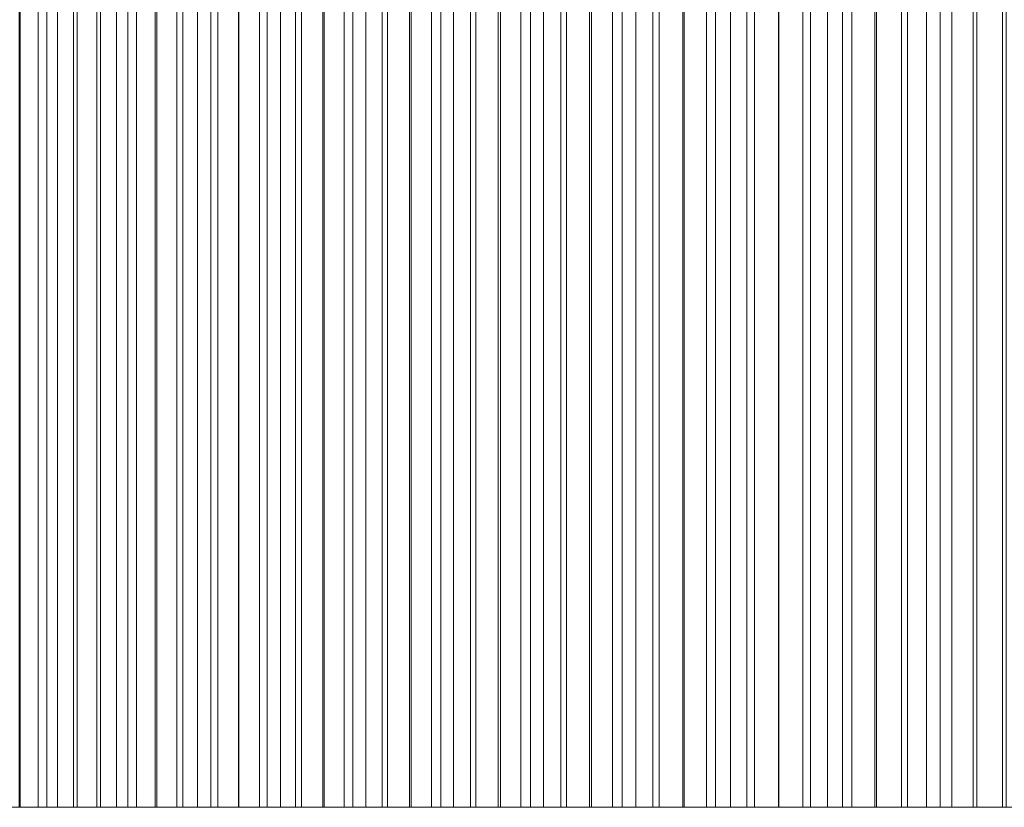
# Model space of a CAD drawing. Header units: centimetres. Extents: x -72 to 74, y -14 to 13.
# Tile 31 of 61: x -11.55 to -9.05, y 9.3 to 11.3. Entities that reach past the tile are written whole.
import ezdxf

# ---------------------------------------------------------------- set-up
doc = ezdxf.new("R2010")
doc.units = ezdxf.units.CM
doc.header["$LTSCALE"] = 2.54
doc.layers.add('Lucido design-1', color=7, linetype='Continuous')

# ---------------------------------------------------------------- blocks, each defined once
blk = doc.blocks.new('Gruppo-2-1')
at = {"color": 230, "linetype": 'Continuous', "lineweight": 9}
for points in [[(-15.5734, 13.3, -58.895), (-15.5734, 9.3, -58.895), (29.3447, 9.3, -58.895), (29.3447, 13.3, -58.895)], [(29.3447, 13.3, -57.895), (29.3447, 9.3, -57.895), (-14.5734, 9.3, -57.895), (-14.5734, 13.3, -57.895)], [(-11.547, 13.3, 114.6573), (-11.547, 9.3, 114.6573), (-11.614, 9.3, 114.5091), (-11.614, 13.3, 114.5091)], [(-11.5501, 13.3, 112.0823), (-11.5501, 9.3, 112.0823), (-11.5013, 9.3, 112.2065), (-11.5013, 13.3, 112.2065)], [(-11.4795, 13.3, 114.8053), (-11.4795, 9.3, 114.8053), (-11.547, 9.3, 114.6573), (-11.547, 13.3, 114.6573)], [(-11.5013, 13.3, 112.2065), (-11.5013, 9.3, 112.2065), (-11.4521, 9.3, 112.3307), (-11.4521, 13.3, 112.3307)], [(-11.4115, 13.3, 114.9531), (-11.4115, 9.3, 114.9531), (-11.4795, 9.3, 114.8053), (-11.4795, 13.3, 114.8053)], [(-11.4521, 13.3, 112.3307), (-11.4521, 9.3, 112.3307), (-11.4025, 9.3, 112.4546), (-11.4025, 13.3, 112.4546)], [(-11.3429, 13.3, 115.1006), (-11.3429, 9.3, 115.1006), (-11.4115, 9.3, 114.9531), (-11.4115, 13.3, 114.9531)], [(-11.4025, 13.3, 112.4546), (-11.4025, 9.3, 112.4546), (-11.3526, 9.3, 112.5785), (-11.3526, 13.3, 112.5785)], [(-11.3526, 13.3, 112.5785), (-11.3526, 9.3, 112.5785), (-11.3022, 9.3, 112.7022), (-11.3022, 13.3, 112.7022)], [(-11.2738, 13.3, 115.2479), (-11.2738, 9.3, 115.2479), (-11.3429, 9.3, 115.1006), (-11.3429, 13.3, 115.1006)], [(-11.3022, 13.3, 112.7022), (-11.3022, 9.3, 112.7022), (-11.2515, 9.3, 112.8257), (-11.2515, 13.3, 112.8257)], [(-11.2041, 13.3, 115.3949), (-11.2041, 9.3, 115.3949), (-11.2738, 9.3, 115.2479), (-11.2738, 13.3, 115.2479)], [(-11.2515, 13.3, 112.8257), (-11.2515, 9.3, 112.8257), (-11.2005, 9.3, 112.949), (-11.2005, 13.3, 112.949)], [(-11.1339, 13.3, 115.5417), (-11.1339, 9.3, 115.5417), (-11.2041, 9.3, 115.3949), (-11.2041, 13.3, 115.3949)], [(-11.2005, 13.3, 112.949), (-11.2005, 9.3, 112.949), (-11.149, 9.3, 113.0723), (-11.149, 13.3, 113.0723)], [(-11.149, 13.3, 113.0723), (-11.149, 9.3, 113.0723), (-11.0972, 9.3, 113.1953), (-11.0972, 13.3, 113.1953)], [(-11.0632, 13.3, 115.6882), (-11.0632, 9.3, 115.6882), (-11.1339, 9.3, 115.5417), (-11.1339, 13.3, 115.5417)], [(-11.0972, 13.3, 113.1953), (-11.0972, 9.3, 113.1953), (-11.045, 9.3, 113.3182), (-11.045, 13.3, 113.3182)], [(-10.992, 13.3, 115.8344), (-10.992, 9.3, 115.8344), (-11.0632, 9.3, 115.6882), (-11.0632, 13.3, 115.6882)], [(-11.045, 13.3, 113.3182), (-11.045, 9.3, 113.3182), (-10.9924, 9.3, 113.441), (-10.9924, 13.3, 113.441)], [(-10.9924, 13.3, 113.441), (-10.9924, 9.3, 113.441), (-10.9395, 9.3, 113.5635), (-10.9395, 13.3, 113.5635)], [(-10.9202, 13.3, 115.9804), (-10.9202, 9.3, 115.9804), (-10.992, 9.3, 115.8344), (-10.992, 13.3, 115.8344)], [(-10.9395, 13.3, 113.5635), (-10.9395, 9.3, 113.5635), (-10.8861, 9.3, 113.686), (-10.8861, 13.3, 113.686)], [(-10.8479, 13.3, 116.1262), (-10.8479, 9.3, 116.1262), (-10.9202, 9.3, 115.9804), (-10.9202, 13.3, 115.9804)], [(-10.8861, 13.3, 113.686), (-10.8861, 9.3, 113.686), (-10.8324, 9.3, 113.8082), (-10.8324, 13.3, 113.8082)], [(-10.7751, 13.3, 116.2716), (-10.7751, 9.3, 116.2716), (-10.8479, 9.3, 116.1262), (-10.8479, 13.3, 116.1262)], [(-10.8324, 13.3, 113.8082), (-10.8324, 9.3, 113.8082), (-10.7784, 9.3, 113.9303), (-10.7784, 13.3, 113.9303)], [(-10.7784, 13.3, 113.9303), (-10.7784, 9.3, 113.9303), (-10.724, 9.3, 114.0522), (-10.724, 13.3, 114.0522)], [(-10.7017, 13.3, 116.4169), (-10.7017, 9.3, 116.4169), (-10.7751, 9.3, 116.2716), (-10.7751, 13.3, 116.2716)], [(-10.724, 13.3, 114.0522), (-10.724, 9.3, 114.0522), (-10.6692, 9.3, 114.174), (-10.6692, 13.3, 114.174)], [(-10.6279, 13.3, 116.5618), (-10.6279, 9.3, 116.5618), (-10.7017, 9.3, 116.4169), (-10.7017, 13.3, 116.4169)], [(-10.6692, 13.3, 114.174), (-10.6692, 9.3, 114.174), (-10.614, 9.3, 114.2956), (-10.614, 13.3, 114.2956)], [(-10.5535, 13.3, 116.7065), (-10.5535, 9.3, 116.7065), (-10.6279, 9.3, 116.5618), (-10.6279, 13.3, 116.5618)], [(-10.614, 13.3, 114.2956), (-10.614, 9.3, 114.2956), (-10.5585, 9.3, 114.417), (-10.5585, 13.3, 114.417)], [(-10.5585, 13.3, 114.417), (-10.5585, 9.3, 114.417), (-10.5025, 9.3, 114.5383), (-10.5025, 13.3, 114.5383)], [(-10.4785, 13.3, 116.8509), (-10.4785, 9.3, 116.8509), (-10.5535, 9.3, 116.7065), (-10.5535, 13.3, 116.7065)], [(-10.5025, 13.3, 114.5383), (-10.5025, 9.3, 114.5383), (-10.4463, 9.3, 114.6594), (-10.4463, 13.3, 114.6594)], [(-10.4031, 13.3, 116.995), (-10.4031, 9.3, 116.995), (-10.4785, 9.3, 116.8509), (-10.4785, 13.3, 116.8509)], [(-10.4463, 13.3, 114.6594), (-10.4463, 9.3, 114.6594), (-10.3896, 9.3, 114.7803), (-10.3896, 13.3, 114.7803)], [(-10.3271, 13.3, 117.1389), (-10.3271, 9.3, 117.1389), (-10.4031, 9.3, 116.995), (-10.4031, 13.3, 116.995)], [(-10.3896, 13.3, 114.7803), (-10.3896, 9.3, 114.7803), (-10.3326, 9.3, 114.901), (-10.3326, 13.3, 114.901)], [(-10.3326, 13.3, 114.901), (-10.3326, 9.3, 114.901), (-10.2753, 9.3, 115.0216), (-10.2753, 13.3, 115.0216)], [(-10.2507, 13.3, 117.2825), (-10.2507, 9.3, 117.2825), (-10.3271, 9.3, 117.1389), (-10.3271, 13.3, 117.1389)], [(-10.2753, 13.3, 115.0216), (-10.2753, 9.3, 115.0216), (-10.2175, 9.3, 115.142), (-10.2175, 13.3, 115.142)], [(-10.1737, 13.3, 117.4258), (-10.1737, 9.3, 117.4258), (-10.2507, 9.3, 117.2825), (-10.2507, 13.3, 117.2825)], [(-10.2175, 13.3, 115.142), (-10.2175, 9.3, 115.142), (-10.1594, 9.3, 115.2622), (-10.1594, 13.3, 115.2622)], [(-10.0961, 13.3, 117.5688), (-10.0961, 9.3, 117.5688), (-10.1737, 9.3, 117.4258), (-10.1737, 13.3, 117.4258)], [(-10.1594, 13.3, 115.2622), (-10.1594, 9.3, 115.2622), (-10.1009, 9.3, 115.3823), (-10.1009, 13.3, 115.3823)], [(-10.1009, 13.3, 115.3823), (-10.1009, 9.3, 115.3823), (-10.0421, 9.3, 115.5021), (-10.0421, 13.3, 115.5021)], [(-10.0181, 13.3, 117.7115), (-10.0181, 9.3, 117.7115), (-10.0961, 9.3, 117.5688), (-10.0961, 13.3, 117.5688)], [(-10.0421, 13.3, 115.5021), (-10.0421, 9.3, 115.5021), (-9.9829, 9.3, 115.6218), (-9.9829, 13.3, 115.6218)], [(-9.9396, 13.3, 117.854), (-9.9396, 9.3, 117.854), (-10.0181, 9.3, 117.7115), (-10.0181, 13.3, 117.7115)], [(-9.9829, 13.3, 115.6218), (-9.9829, 9.3, 115.6218), (-9.9234, 9.3, 115.7413), (-9.9234, 13.3, 115.7413)], [(-9.8605, 13.3, 117.9962), (-9.8605, 9.3, 117.9962), (-9.9396, 9.3, 117.854), (-9.9396, 13.3, 117.854)], [(-9.9234, 13.3, 115.7413), (-9.9234, 9.3, 115.7413), (-9.8634, 9.3, 115.8607), (-9.8634, 13.3, 115.8607)], [(-9.8634, 13.3, 115.8607), (-9.8634, 9.3, 115.8607), (-9.8031, 9.3, 115.9798), (-9.8031, 13.3, 115.9798)], [(-9.7809, 13.3, 118.1381), (-9.7809, 9.3, 118.1381), (-9.8605, 9.3, 117.9962), (-9.8605, 13.3, 117.9962)], [(-9.8031, 13.3, 115.9798), (-9.8031, 9.3, 115.9798), (-9.7425, 9.3, 116.0988), (-9.7425, 13.3, 116.0988)], [(-9.7008, 13.3, 118.2797), (-9.7008, 9.3, 118.2797), (-9.7809, 9.3, 118.1381), (-9.7809, 13.3, 118.1381)], [(-9.7425, 13.3, 116.0988), (-9.7425, 9.3, 116.0988), (-9.6815, 9.3, 116.2176), (-9.6815, 13.3, 116.2176)], [(-9.6202, 13.3, 118.421), (-9.6202, 9.3, 118.421), (-9.7008, 9.3, 118.2797), (-9.7008, 13.3, 118.2797)], [(-9.6815, 13.3, 116.2176), (-9.6815, 9.3, 116.2176), (-9.6201, 9.3, 116.3361), (-9.6201, 13.3, 116.3361)], [(-9.5391, 13.3, 118.562), (-9.5391, 9.3, 118.562), (-9.6202, 9.3, 118.421), (-9.6202, 13.3, 118.421)], [(-9.6201, 13.3, 116.3361), (-9.6201, 9.3, 116.3361), (-9.5584, 9.3, 116.4545), (-9.5584, 13.3, 116.4545)], [(-9.5584, 13.3, 116.4545), (-9.5584, 9.3, 116.4545), (-9.4963, 9.3, 116.5728), (-9.4963, 13.3, 116.5728)], [(-9.4575, 13.3, 118.7028), (-9.4575, 9.3, 118.7028), (-9.5391, 9.3, 118.562), (-9.5391, 13.3, 118.562)], [(-9.4963, 13.3, 116.5728), (-9.4963, 9.3, 116.5728), (-9.4339, 9.3, 116.6908), (-9.4339, 13.3, 116.6908)], [(-9.3754, 13.3, 118.8432), (-9.3754, 9.3, 118.8432), (-9.4575, 9.3, 118.7028), (-9.4575, 13.3, 118.7028)], [(-9.4339, 13.3, 116.6908), (-9.4339, 9.3, 116.6908), (-9.3711, 9.3, 116.8086), (-9.3711, 13.3, 116.8086)], [(-9.2927, 13.3, 118.9833), (-9.2927, 9.3, 118.9833), (-9.3754, 9.3, 118.8432), (-9.3754, 13.3, 118.8432)], [(-9.3711, 13.3, 116.8086), (-9.3711, 9.3, 116.8086), (-9.3079, 9.3, 116.9263), (-9.3079, 13.3, 116.9263)], [(-9.3079, 13.3, 116.9263), (-9.3079, 9.3, 116.9263), (-9.2444, 9.3, 117.0437), (-9.2444, 13.3, 117.0437)], [(-9.2096, 13.3, 119.1232), (-9.2096, 9.3, 119.1232), (-9.2927, 9.3, 118.9833), (-9.2927, 13.3, 118.9833)], [(-9.2444, 13.3, 117.0437), (-9.2444, 9.3, 117.0437), (-9.1805, 9.3, 117.161), (-9.1805, 13.3, 117.161)], [(-9.1259, 13.3, 119.2627), (-9.1259, 9.3, 119.2627), (-9.2096, 9.3, 119.1232), (-9.2096, 13.3, 119.1232)], [(-9.1805, 13.3, 117.161), (-9.1805, 9.3, 117.161), (-9.1163, 9.3, 117.2781), (-9.1163, 13.3, 117.2781)], [(-9.0418, 13.3, 119.4019), (-9.0418, 9.3, 119.4019), (-9.1259, 9.3, 119.2627), (-9.1259, 13.3, 119.2627)], [(-9.1163, 13.3, 117.2781), (-9.1163, 9.3, 117.2781), (-9.0517, 9.3, 117.3949), (-9.0517, 13.3, 117.3949)], [(-9.0517, 13.3, 117.3949), (-9.0517, 9.3, 117.3949), (-8.9868, 9.3, 117.5116), (-8.9868, 13.3, 117.5116)]]:
    blk.add_3dface(points, dxfattribs=at)
for points, invisible_edges in [([(-14.5734, 9.3, -57.895), (29.3447, 9.3, -58.895), (-15.5734, 9.3, -58.895), (-14.5734, 9.3, -57.895)], 13), ([(-14.5734, 9.3, -57.895), (29.3447, 9.3, -57.895), (29.3447, 9.3, -58.895), (-14.5734, 9.3, -57.895)], 12), ([(-12.4357, 9.3, 112.5605), (-12.0046, 9.3, 113.6145), (-11.3022, 9.3, 112.7022), (-12.4357, 9.3, 112.5605)], 15), ([(-12.4357, 9.3, 112.5605), (-11.3022, 9.3, 112.7022), (-11.3526, 9.3, 112.5785), (-12.4357, 9.3, 112.5605)], 13), ([(-12.4357, 9.3, 112.5605), (-11.3526, 9.3, 112.5785), (-11.4025, 9.3, 112.4546), (-12.4357, 9.3, 112.5605)], 13), ([(-12.4357, 9.3, 112.5605), (-11.4025, 9.3, 112.4546), (-11.4521, 9.3, 112.3307), (-12.4357, 9.3, 112.5605)], 13), ([(-12.4357, 9.3, 112.5605), (-11.4521, 9.3, 112.3307), (-11.5013, 9.3, 112.2065), (-12.4357, 9.3, 112.5605)], 13), ([(-12.4357, 9.3, 112.5605), (-11.5013, 9.3, 112.2065), (-11.5501, 9.3, 112.0823), (-12.4357, 9.3, 112.5605)], 13), ([(-12.0046, 9.3, 113.6145), (-11.8118, 9.3, 114.0628), (-11.547, 9.3, 114.6573), (-12.0046, 9.3, 113.6145)], 15), ([(-12.0046, 9.3, 113.6145), (-11.547, 9.3, 114.6573), (-10.8861, 9.3, 113.686), (-12.0046, 9.3, 113.6145)], 15), ([(-12.0046, 9.3, 113.6145), (-10.8861, 9.3, 113.686), (-10.9395, 9.3, 113.5635), (-12.0046, 9.3, 113.6145)], 13), ([(-12.0046, 9.3, 113.6145), (-10.9395, 9.3, 113.5635), (-10.9924, 9.3, 113.441), (-12.0046, 9.3, 113.6145)], 13), ([(-12.0046, 9.3, 113.6145), (-10.9924, 9.3, 113.441), (-11.045, 9.3, 113.3182), (-12.0046, 9.3, 113.6145)], 13), ([(-12.0046, 9.3, 113.6145), (-11.045, 9.3, 113.3182), (-11.0972, 9.3, 113.1953), (-12.0046, 9.3, 113.6145)], 13), ([(-12.0046, 9.3, 113.6145), (-11.0972, 9.3, 113.1953), (-11.149, 9.3, 113.0723), (-12.0046, 9.3, 113.6145)], 13), ([(-12.0046, 9.3, 113.6145), (-11.149, 9.3, 113.0723), (-11.2005, 9.3, 112.949), (-12.0046, 9.3, 113.6145)], 13), ([(-12.0046, 9.3, 113.6145), (-11.2005, 9.3, 112.949), (-11.2515, 9.3, 112.8257), (-12.0046, 9.3, 113.6145)], 13), ([(-12.0046, 9.3, 113.6145), (-11.2515, 9.3, 112.8257), (-11.3022, 9.3, 112.7022), (-12.0046, 9.3, 113.6145)], 13), ([(-11.8118, 9.3, 114.0628), (-11.6805, 9.3, 114.3606), (-11.547, 9.3, 114.6573), (-11.8118, 9.3, 114.0628)], 15), ([(-11.6805, 9.3, 114.3606), (-11.614, 9.3, 114.5091), (-11.547, 9.3, 114.6573), (-11.6805, 9.3, 114.3606)], 12), ([(-11.547, 9.3, 114.6573), (-11.4795, 9.3, 114.8053), (-11.4115, 9.3, 114.9531), (-11.547, 9.3, 114.6573)], 12), ([(-11.547, 9.3, 114.6573), (-11.4115, 9.3, 114.9531), (-11.3429, 9.3, 115.1006), (-11.547, 9.3, 114.6573)], 13), ([(-11.547, 9.3, 114.6573), (-11.3429, 9.3, 115.1006), (-11.2041, 9.3, 115.3949), (-11.547, 9.3, 114.6573)], 15), ([(-11.547, 9.3, 114.6573), (-11.2041, 9.3, 115.3949), (-10.4463, 9.3, 114.6594), (-11.547, 9.3, 114.6573)], 15), ([(-11.547, 9.3, 114.6573), (-10.4463, 9.3, 114.6594), (-10.5025, 9.3, 114.5383), (-11.547, 9.3, 114.6573)], 13), ([(-11.547, 9.3, 114.6573), (-10.5025, 9.3, 114.5383), (-10.5585, 9.3, 114.417), (-11.547, 9.3, 114.6573)], 13), ([(-11.547, 9.3, 114.6573), (-10.5585, 9.3, 114.417), (-10.614, 9.3, 114.2956), (-11.547, 9.3, 114.6573)], 13), ([(-11.547, 9.3, 114.6573), (-10.614, 9.3, 114.2956), (-10.6692, 9.3, 114.174), (-11.547, 9.3, 114.6573)], 13), ([(-11.547, 9.3, 114.6573), (-10.6692, 9.3, 114.174), (-10.724, 9.3, 114.0522), (-11.547, 9.3, 114.6573)], 13), ([(-11.547, 9.3, 114.6573), (-10.724, 9.3, 114.0522), (-10.7784, 9.3, 113.9303), (-11.547, 9.3, 114.6573)], 13), ([(-11.547, 9.3, 114.6573), (-10.7784, 9.3, 113.9303), (-10.8324, 9.3, 113.8082), (-11.547, 9.3, 114.6573)], 13), ([(-11.547, 9.3, 114.6573), (-10.8324, 9.3, 113.8082), (-10.8861, 9.3, 113.686), (-11.547, 9.3, 114.6573)], 13), ([(-11.3429, 9.3, 115.1006), (-11.2738, 9.3, 115.2479), (-11.2041, 9.3, 115.3949), (-11.3429, 9.3, 115.1006)], 12), ([(-11.2041, 9.3, 115.3949), (-11.1339, 9.3, 115.5417), (-10.992, 9.3, 115.8344), (-11.2041, 9.3, 115.3949)], 14), ([(-11.2041, 9.3, 115.3949), (-10.992, 9.3, 115.8344), (-10.2175, 9.3, 115.142), (-11.2041, 9.3, 115.3949)], 15), ([(-11.2041, 9.3, 115.3949), (-10.2175, 9.3, 115.142), (-10.2753, 9.3, 115.0216), (-11.2041, 9.3, 115.3949)], 13), ([(-11.2041, 9.3, 115.3949), (-10.2753, 9.3, 115.0216), (-10.3326, 9.3, 114.901), (-11.2041, 9.3, 115.3949)], 13), ([(-11.2041, 9.3, 115.3949), (-10.3326, 9.3, 114.901), (-10.3896, 9.3, 114.7803), (-11.2041, 9.3, 115.3949)], 13), ([(-11.2041, 9.3, 115.3949), (-10.3896, 9.3, 114.7803), (-10.4463, 9.3, 114.6594), (-11.2041, 9.3, 115.3949)], 13), ([(-11.1339, 9.3, 115.5417), (-11.0632, 9.3, 115.6882), (-10.992, 9.3, 115.8344), (-11.1339, 9.3, 115.5417)], 12), ([(-10.992, 9.3, 115.8344), (-10.9202, 9.3, 115.9804), (-10.8479, 9.3, 116.1262), (-10.992, 9.3, 115.8344)], 12), ([(-10.992, 9.3, 115.8344), (-10.8479, 9.3, 116.1262), (-10.6279, 9.3, 116.5618), (-10.992, 9.3, 115.8344)], 15), ([(-10.992, 9.3, 115.8344), (-10.6279, 9.3, 116.5618), (-9.9234, 9.3, 115.7413), (-10.992, 9.3, 115.8344)], 15), ([(-10.992, 9.3, 115.8344), (-9.9234, 9.3, 115.7413), (-9.9829, 9.3, 115.6218), (-10.992, 9.3, 115.8344)], 13), ([(-10.992, 9.3, 115.8344), (-9.9829, 9.3, 115.6218), (-10.0421, 9.3, 115.5021), (-10.992, 9.3, 115.8344)], 13), ([(-10.992, 9.3, 115.8344), (-10.0421, 9.3, 115.5021), (-10.1009, 9.3, 115.3823), (-10.992, 9.3, 115.8344)], 13), ([(-10.992, 9.3, 115.8344), (-10.1009, 9.3, 115.3823), (-10.1594, 9.3, 115.2622), (-10.992, 9.3, 115.8344)], 13), ([(-10.992, 9.3, 115.8344), (-10.1594, 9.3, 115.2622), (-10.2175, 9.3, 115.142), (-10.992, 9.3, 115.8344)], 13), ([(-10.8479, 9.3, 116.1262), (-10.7751, 9.3, 116.2716), (-10.7017, 9.3, 116.4169), (-10.8479, 9.3, 116.1262)], 12), ([(-10.8479, 9.3, 116.1262), (-10.7017, 9.3, 116.4169), (-10.6279, 9.3, 116.5618), (-10.8479, 9.3, 116.1262)], 13), ([(-10.6279, 9.3, 116.5618), (-10.5535, 9.3, 116.7065), (-10.4785, 9.3, 116.8509), (-10.6279, 9.3, 116.5618)], 12), ([(-10.6279, 9.3, 116.5618), (-10.4785, 9.3, 116.8509), (-10.3271, 9.3, 117.1389), (-10.6279, 9.3, 116.5618)], 15), ([(-10.6279, 9.3, 116.5618), (-10.3271, 9.3, 117.1389), (-9.6201, 9.3, 116.3361), (-10.6279, 9.3, 116.5618)], 15), ([(-10.6279, 9.3, 116.5618), (-9.6201, 9.3, 116.3361), (-9.6815, 9.3, 116.2176), (-10.6279, 9.3, 116.5618)], 13), ([(-10.6279, 9.3, 116.5618), (-9.6815, 9.3, 116.2176), (-9.7425, 9.3, 116.0988), (-10.6279, 9.3, 116.5618)], 13), ([(-10.6279, 9.3, 116.5618), (-9.7425, 9.3, 116.0988), (-9.8031, 9.3, 115.9798), (-10.6279, 9.3, 116.5618)], 13), ([(-10.6279, 9.3, 116.5618), (-9.8031, 9.3, 115.9798), (-9.8634, 9.3, 115.8607), (-10.6279, 9.3, 116.5618)], 13), ([(-10.6279, 9.3, 116.5618), (-9.8634, 9.3, 115.8607), (-9.9234, 9.3, 115.7413), (-10.6279, 9.3, 116.5618)], 13), ([(-10.4785, 9.3, 116.8509), (-10.4031, 9.3, 116.995), (-10.3271, 9.3, 117.1389), (-10.4785, 9.3, 116.8509)], 12), ([(-10.3271, 9.3, 117.1389), (-10.2507, 9.3, 117.2825), (-10.1737, 9.3, 117.4258), (-10.3271, 9.3, 117.1389)], 12), ([(-10.3271, 9.3, 117.1389), (-10.1737, 9.3, 117.4258), (-10.0181, 9.3, 117.7115), (-10.3271, 9.3, 117.1389)], 15), ([(-10.3271, 9.3, 117.1389), (-10.0181, 9.3, 117.7115), (-9.7809, 9.3, 118.1381), (-10.3271, 9.3, 117.1389)], 15), ([(-10.3271, 9.3, 117.1389), (-9.7809, 9.3, 118.1381), (-9.1805, 9.3, 117.161), (-10.3271, 9.3, 117.1389)], 15), ([(-10.3271, 9.3, 117.1389), (-9.1805, 9.3, 117.161), (-9.2444, 9.3, 117.0437), (-10.3271, 9.3, 117.1389)], 13), ([(-10.3271, 9.3, 117.1389), (-9.2444, 9.3, 117.0437), (-9.3079, 9.3, 116.9263), (-10.3271, 9.3, 117.1389)], 13), ([(-10.3271, 9.3, 117.1389), (-9.3079, 9.3, 116.9263), (-9.3711, 9.3, 116.8086), (-10.3271, 9.3, 117.1389)], 13), ([(-10.3271, 9.3, 117.1389), (-9.3711, 9.3, 116.8086), (-9.4339, 9.3, 116.6908), (-10.3271, 9.3, 117.1389)], 13), ([(-10.3271, 9.3, 117.1389), (-9.4339, 9.3, 116.6908), (-9.4963, 9.3, 116.5728), (-10.3271, 9.3, 117.1389)], 13), ([(-10.3271, 9.3, 117.1389), (-9.4963, 9.3, 116.5728), (-9.5584, 9.3, 116.4545), (-10.3271, 9.3, 117.1389)], 13), ([(-10.3271, 9.3, 117.1389), (-9.5584, 9.3, 116.4545), (-9.6201, 9.3, 116.3361), (-10.3271, 9.3, 117.1389)], 13), ([(-10.1737, 9.3, 117.4258), (-10.0961, 9.3, 117.5688), (-10.0181, 9.3, 117.7115), (-10.1737, 9.3, 117.4258)], 12), ([(-10.0181, 9.3, 117.7115), (-9.9396, 9.3, 117.854), (-9.8605, 9.3, 117.9962), (-10.0181, 9.3, 117.7115)], 12), ([(-10.0181, 9.3, 117.7115), (-9.8605, 9.3, 117.9962), (-9.7809, 9.3, 118.1381), (-10.0181, 9.3, 117.7115)], 13), ([(-9.7809, 9.3, 118.1381), (-9.7008, 9.3, 118.2797), (-9.6202, 9.3, 118.421), (-9.7809, 9.3, 118.1381)], 12), ([(-9.7809, 9.3, 118.1381), (-9.6202, 9.3, 118.421), (-9.4575, 9.3, 118.7028), (-9.7809, 9.3, 118.1381)], 15), ([(-9.7809, 9.3, 118.1381), (-9.4575, 9.3, 118.7028), (-8.7235, 9.3, 117.9763), (-9.7809, 9.3, 118.1381)], 15), ([(-9.7809, 9.3, 118.1381), (-8.7235, 9.3, 117.9763), (-8.7899, 9.3, 117.8604), (-9.7809, 9.3, 118.1381)], 13), ([(-9.7809, 9.3, 118.1381), (-8.7899, 9.3, 117.8604), (-8.8559, 9.3, 117.7444), (-9.7809, 9.3, 118.1381)], 13), ([(-9.7809, 9.3, 118.1381), (-8.8559, 9.3, 117.7444), (-8.9215, 9.3, 117.6281), (-9.7809, 9.3, 118.1381)], 13), ([(-9.7809, 9.3, 118.1381), (-8.9215, 9.3, 117.6281), (-8.9868, 9.3, 117.5116), (-9.7809, 9.3, 118.1381)], 13), ([(-9.7809, 9.3, 118.1381), (-8.9868, 9.3, 117.5116), (-9.0517, 9.3, 117.3949), (-9.7809, 9.3, 118.1381)], 13), ([(-9.7809, 9.3, 118.1381), (-9.0517, 9.3, 117.3949), (-9.1163, 9.3, 117.2781), (-9.7809, 9.3, 118.1381)], 13), ([(-9.7809, 9.3, 118.1381), (-9.1163, 9.3, 117.2781), (-9.1805, 9.3, 117.161), (-9.7809, 9.3, 118.1381)], 13), ([(-9.6202, 9.3, 118.421), (-9.5391, 9.3, 118.562), (-9.4575, 9.3, 118.7028), (-9.6202, 9.3, 118.421)], 12), ([(-9.4575, 9.3, 118.7028), (-9.3754, 9.3, 118.8432), (-9.2096, 9.3, 119.1232), (-9.4575, 9.3, 118.7028)], 14), ([(-9.4575, 9.3, 118.7028), (-9.2096, 9.3, 119.1232), (-9.0418, 9.3, 119.4019), (-9.4575, 9.3, 118.7028)], 15), ([(-9.4575, 9.3, 118.7028), (-9.0418, 9.3, 119.4019), (-8.3866, 9.3, 118.5526), (-9.4575, 9.3, 118.7028)], 15), ([(-9.4575, 9.3, 118.7028), (-8.3866, 9.3, 118.5526), (-8.4547, 9.3, 118.4378), (-9.4575, 9.3, 118.7028)], 13), ([(-9.4575, 9.3, 118.7028), (-8.4547, 9.3, 118.4378), (-8.5224, 9.3, 118.3227), (-9.4575, 9.3, 118.7028)], 13), ([(-9.4575, 9.3, 118.7028), (-8.5224, 9.3, 118.3227), (-8.5898, 9.3, 118.2075), (-9.4575, 9.3, 118.7028)], 13), ([(-9.4575, 9.3, 118.7028), (-8.5898, 9.3, 118.2075), (-8.6568, 9.3, 118.092), (-9.4575, 9.3, 118.7028)], 13), ([(-9.4575, 9.3, 118.7028), (-8.6568, 9.3, 118.092), (-8.7235, 9.3, 117.9763), (-9.4575, 9.3, 118.7028)], 13), ([(-9.3754, 9.3, 118.8432), (-9.2927, 9.3, 118.9833), (-9.2096, 9.3, 119.1232), (-9.3754, 9.3, 118.8432)], 12), ([(-9.2096, 9.3, 119.1232), (-9.1259, 9.3, 119.2627), (-9.0418, 9.3, 119.4019), (-9.2096, 9.3, 119.1232)], 12)]:
    blk.add_3dface(points, dxfattribs=dict(at, invisible_edges=invisible_edges))
blk = doc.blocks.new('Gruppo-3-1')
at = {"color": 230}
blk.add_blockref('Gruppo-2-1', (0, 0), dxfattribs=at)

msp = doc.modelspace()

# ---------------------------------------------------------------- block references
at = {"layer": 'Lucido design-1', "color": 230, "true_color": 0xff0066}
msp.add_blockref('Gruppo-3-1', (0, 0), dxfattribs=at)

doc.saveas('drawing.dxf')
